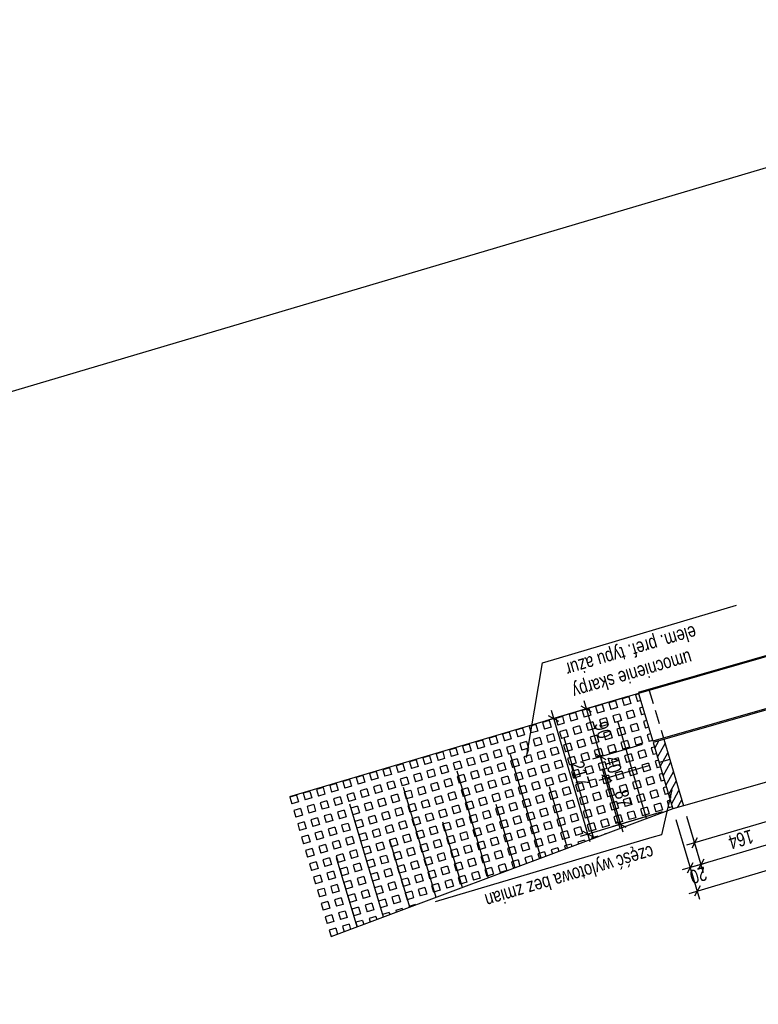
# Model space of a CAD drawing. Header units: metres. Extents: x 7437403 to 7437771, y 5556473 to 5556945.
# Tile 6 of 23: x 7437441 to 7437454, y 5556885 to 5556903. Entities that reach past the tile are written whole.
import ezdxf

# ---------------------------------------------------------------- set-up
doc = ezdxf.new("R2010")
doc.units = ezdxf.units.M
doc.header["$MEASUREMENT"] = 0
doc.linetypes.add('HIDDEN', pattern=[0.375, 0.25, -0.125])
doc.layers.get('0').update_dxf_attribs({"color": 250})
doc.layers.add('00ZieSka-S', color=7, linetype='Continuous')
doc.layers.add('_ PTC Kon_Bet_Kon', color=3, linetype='Continuous')
doc.layers.add('_ PTC Kon_Bet', color=3, linetype='Continuous', lineweight=0)
doc.styles.add('CDMSTYLE', font='CDMSIMPL', dxfattribs={"width": 0.8, "bigfont": 'CDMBIGPL'})
doc.dimstyles.new('CDM-ME100CM', dxfattribs={"dimscale": 0.1, "dimtxt": 2.5, "dimasz": 1.5, "dimexe": 1.5, "dimexo": 2, "dimgap": 0.5, "dimtad": 1, "dimdec": 0, "dimlfac": 100, "dimrnd": 0.1, "dimzin": 9, "dimtxsty": 'CDMSTYLE', "dimblk": 'OBLIQUE', "dimcen": 2.5, "dimdle": 1.5, "dimclrd": 1, "dimclre": 1, "dimclrt": 2, "dimadec": 0, "dimazin": 2, "dimtfac": 1, "dimtdec": 0, "dimtix": 1, "dimtmove": 1, "dimatfit": 3, "dimfxl": 0, "dimtvp": 1, "dimtolj": 1, "dimtzin": 0, "dimlwd": 25, "dimlwe": 25, "dimarcsym": 0})

# ---------------------------------------------------------------- blocks, each defined once
blk = doc.blocks.new('_OBLIQUE')
at = {"color": 0, "linetype": 'ByBlock'}
blk.add_line((-0.5, -0.5), (0.5, 0.5), dxfattribs=at)
blk = doc.blocks.new('*D21')
at = {"layer": '_ PTC Kon_Bet_Kon', "color": 1, "linetype": 'Continuous', "lineweight": 25}
for p, q in [((7437463.609, 5556892.94), (7437464.127, 5556891.192)), ((7437464.229, 5556891.378), (7437452.637, 5556887.943)), ((7437452.524, 5556888.852), (7437452.824, 5556887.841))]:
    blk.add_line(p, q, dxfattribs=at)
at = {"layer": 'Defpoints', "color": 0, "linetype": 'Continuous', "lineweight": 25}
for p in [(7437463.552, 5556893.132), (7437452.467, 5556889.043), (7437452.781, 5556887.985)]:
    blk.add_point(p, dxfattribs=at)
at = {"layer": '_ PTC Kon_Bet_Kon', "color": 1, "linetype": 'Continuous', "lineweight": 25, "xscale": 0.15, "yscale": 0.15, "zscale": 0.15}
for p, rotation in [((7437464.085, 5556891.336), 16.50938893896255), ((7437452.781, 5556887.985), 196.5093889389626)]:
    blk.add_blockref('_OBLIQUE', p, dxfattribs=dict(at, rotation=rotation))
at = {"layer": '_ PTC Kon_Bet_Kon', "color": 2, "linetype": 'Continuous', "lineweight": 25, "insert": (7437458.483, 5556889.493), "char_height": 0.25, "attachment_point": 5, "rotation": 196.5094, "style": 'CDMSTYLE'}
blk.add_mtext('\\A1;1179', dxfattribs=at)
blk = doc.blocks.new('*D22')
at = {"layer": '_ PTC Kon_Bet_Kon', "color": 1, "linetype": 'Continuous', "lineweight": 25}
for p, q in [((7437452.332, 5556888.795), (7437452.632, 5556887.785)), ((7437452.524, 5556888.852), (7437452.824, 5556887.841)), ((7437452.589, 5556887.928), (7437452.445, 5556887.886)), ((7437452.781, 5556887.985), (7437452.589, 5556887.928)), ((7437452.781, 5556887.985), (7437452.925, 5556888.028))]:
    blk.add_line(p, q, dxfattribs=at)
at = {"layer": 'Defpoints', "color": 0, "linetype": 'Continuous', "lineweight": 25}
for p in [(7437452.275, 5556888.987), (7437452.467, 5556889.043), (7437452.589, 5556887.928)]:
    blk.add_point(p, dxfattribs=at)
at = {"layer": '_ PTC Kon_Bet_Kon', "color": 1, "linetype": 'Continuous', "lineweight": 25, "xscale": 0.15, "yscale": 0.15, "zscale": 0.15}
for p, rotation in [((7437452.781, 5556887.985), 196.5093889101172), ((7437452.589, 5556887.928), 16.50938891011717)]:
    blk.add_blockref('_OBLIQUE', p, dxfattribs=dict(at, rotation=rotation))
at = {"layer": '_ PTC Kon_Bet_Kon', "color": 2, "linetype": 'Continuous', "lineweight": 25, "insert": (7437452.735, 5556887.789), "char_height": 0.25, "attachment_point": 5, "rotation": 196.5094, "style": 'CDMSTYLE'}
blk.add_mtext('\\A1;20', dxfattribs=at)
blk = doc.blocks.new('*D23')
at = {"layer": '_ PTC Kon_Bet_Kon', "color": 1, "linetype": 'Continuous', "lineweight": 25}
for p, q in [((7437463.763, 5556892.986), (7437464.407, 5556890.812)), ((7437452.571, 5556887.461), (7437464.508, 5556890.999)), ((7437452.332, 5556888.795), (7437452.758, 5556887.36))]:
    blk.add_line(p, q, dxfattribs=at)
at = {"layer": 'Defpoints', "color": 0, "linetype": 'Continuous', "lineweight": 25}
for p in [(7437463.706, 5556893.177), (7437464.364, 5556890.956), (7437452.275, 5556888.987)]:
    blk.add_point(p, dxfattribs=at)
at = {"layer": '_ PTC Kon_Bet_Kon', "color": 1, "linetype": 'Continuous', "lineweight": 25, "xscale": 0.15, "yscale": 0.15, "zscale": 0.15}
for p, rotation in [((7437464.364, 5556890.956), 16.50938893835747), ((7437452.715, 5556887.504), 196.5093889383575)]:
    blk.add_blockref('_OBLIQUE', p, dxfattribs=dict(at, rotation=rotation))
at = {"layer": '_ PTC Kon_Bet_Kon', "color": 2, "linetype": 'Continuous', "lineweight": 25, "insert": (7437458.589, 5556889.062), "char_height": 0.25, "attachment_point": 5, "rotation": 196.5094, "style": 'CDMSTYLE'}
blk.add_mtext('\\A1;1215', dxfattribs=at)
blk = doc.blocks.new('*D27')
at = {"layer": '_ PTC Kon_Bet_Kon', "color": 1, "linetype": 'Continuous', "lineweight": 25}
for p, q in [((7437454.072, 5556889.415), (7437454.285, 5556888.695)), ((7437454.386, 5556888.881), (7437452.523, 5556888.329)), ((7437452.524, 5556888.852), (7437452.709, 5556888.228))]:
    blk.add_line(p, q, dxfattribs=at)
at = {"layer": 'Defpoints', "color": 0, "linetype": 'Continuous', "lineweight": 25}
for p in [(7437454.015, 5556889.606), (7437452.467, 5556889.043), (7437452.666, 5556888.371)]:
    blk.add_point(p, dxfattribs=at)
at = {"layer": '_ PTC Kon_Bet_Kon', "color": 1, "linetype": 'Continuous', "lineweight": 25, "xscale": 0.15, "yscale": 0.15, "zscale": 0.15}
for p, rotation in [((7437454.242, 5556888.838), 16.50938894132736), ((7437452.666, 5556888.371), 196.5093889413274)]:
    blk.add_blockref('_OBLIQUE', p, dxfattribs=dict(at, rotation=rotation))
at = {"layer": '_ PTC Kon_Bet_Kon', "color": 2, "linetype": 'Continuous', "lineweight": 25, "insert": (7437453.504, 5556888.437), "char_height": 0.25, "attachment_point": 5, "rotation": 196.5094, "style": 'CDMSTYLE'}
blk.add_mtext('\\A1;164', dxfattribs=at)
blk = doc.blocks.new('*D28')
at = {"layer": '_ PTC Kon_Bet_Kon', "color": 1, "linetype": 'Continuous', "lineweight": 25}
for p, q in [((7437451.837, 5556889.764), (7437450.944, 5556889.499)), ((7437451.378, 5556888.564), (7437451.045, 5556889.686)), ((7437452.084, 5556888.93), (7437451.191, 5556888.665))]:
    blk.add_line(p, q, dxfattribs=at)
at = {"layer": 'Defpoints', "color": 0, "linetype": 'Continuous', "lineweight": 25}
for p in [(7437452.028, 5556889.821), (7437451.088, 5556889.542), (7437452.275, 5556888.987)]:
    blk.add_point(p, dxfattribs=at)
at = {"layer": '_ PTC Kon_Bet_Kon', "color": 1, "linetype": 'Continuous', "lineweight": 25, "xscale": 0.15, "yscale": 0.15, "zscale": 0.15}
for p, rotation in [((7437451.088, 5556889.542), 106.5093889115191), ((7437451.335, 5556888.708), 286.5093889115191)]:
    blk.add_blockref('_OBLIQUE', p, dxfattribs=dict(at, rotation=rotation))
at = {"layer": '_ PTC Kon_Bet_Kon', "color": 2, "linetype": 'Continuous', "lineweight": 25, "insert": (7437451.379, 5556889.175), "char_height": 0.25, "attachment_point": 5, "rotation": 286.5094, "style": 'CDMSTYLE'}
blk.add_mtext('\\A1;87', dxfattribs=at)
blk = doc.blocks.new('*D29')
at = {"layer": '_ PTC Kon_Bet_Kon', "color": 1, "linetype": 'Continuous', "lineweight": 25}
for p, q in [((7437451.723, 5556890.147), (7437450.83, 5556889.883)), ((7437450.974, 5556889.925), (7437450.932, 5556890.069)), ((7437451.088, 5556889.542), (7437450.974, 5556889.925)), ((7437451.837, 5556889.764), (7437450.944, 5556889.499)), ((7437451.088, 5556889.542), (7437451.13, 5556889.398))]:
    blk.add_line(p, q, dxfattribs=at)
at = {"layer": 'Defpoints', "color": 0, "linetype": 'Continuous', "lineweight": 25}
for p in [(7437451.915, 5556890.204), (7437450.974, 5556889.925), (7437452.028, 5556889.821)]:
    blk.add_point(p, dxfattribs=at)
at = {"layer": '_ PTC Kon_Bet_Kon', "color": 1, "linetype": 'Continuous', "lineweight": 25, "xscale": 0.15, "yscale": 0.15, "zscale": 0.15}
for p, rotation in [((7437450.974, 5556889.925), 286.5093889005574), ((7437451.088, 5556889.542), 106.5093889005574)]:
    blk.add_blockref('_OBLIQUE', p, dxfattribs=dict(at, rotation=rotation))
at = {"layer": '_ PTC Kon_Bet_Kon', "color": 2, "linetype": 'Continuous', "lineweight": 25, "insert": (7437451.199, 5556889.783), "char_height": 0.25, "attachment_point": 5, "rotation": 286.5094, "style": 'CDMSTYLE'}
blk.add_mtext('\\A1;40', dxfattribs=at)
blk = doc.blocks.new('*D30')
at = {"layer": '_ PTC Kon_Bet_Kon', "color": 1, "linetype": 'Continuous', "lineweight": 25}
for p, q in [((7437451.474, 5556891.012), (7437450.575, 5556890.746)), ((7437451.017, 5556889.782), (7437450.676, 5556890.932)), ((7437451.723, 5556890.147), (7437450.83, 5556889.883))]:
    blk.add_line(p, q, dxfattribs=at)
at = {"layer": 'Defpoints', "color": 0, "linetype": 'Continuous', "lineweight": 25}
for p in [(7437451.666, 5556891.069), (7437450.718, 5556890.788), (7437451.915, 5556890.204)]:
    blk.add_point(p, dxfattribs=at)
at = {"layer": '_ PTC Kon_Bet_Kon', "color": 1, "linetype": 'Continuous', "lineweight": 25, "xscale": 0.15, "yscale": 0.15, "zscale": 0.15}
for p, rotation in [((7437450.718, 5556890.788), 106.5093889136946), ((7437450.974, 5556889.925), 286.5093889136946)]:
    blk.add_blockref('_OBLIQUE', p, dxfattribs=dict(at, rotation=rotation))
at = {"layer": '_ PTC Kon_Bet_Kon', "color": 2, "linetype": 'Continuous', "lineweight": 25, "insert": (7437451.014, 5556890.407), "char_height": 0.25, "attachment_point": 5, "rotation": 286.5094, "style": 'CDMSTYLE'}
blk.add_mtext('\\A1;90', dxfattribs=at)
blk = doc.blocks.new('*D31')
at = {"layer": '_ PTC Kon_Bet_Kon', "color": 1, "linetype": 'Continuous', "lineweight": 25}
for p, q in [((7437451.467, 5556891.01), (7437449.985, 5556890.571)), ((7437450.788, 5556888.389), (7437450.086, 5556890.757)), ((7437452.084, 5556888.93), (7437450.602, 5556888.49))]:
    blk.add_line(p, q, dxfattribs=at)
at = {"layer": 'Defpoints', "color": 0, "linetype": 'Continuous', "lineweight": 25}
for p in [(7437451.659, 5556891.067), (7437450.129, 5556890.614), (7437452.275, 5556888.987)]:
    blk.add_point(p, dxfattribs=at)
at = {"layer": '_ PTC Kon_Bet_Kon', "color": 1, "linetype": 'Continuous', "lineweight": 25, "xscale": 0.15, "yscale": 0.15, "zscale": 0.15}
for p, rotation in [((7437450.129, 5556890.614), 106.5093889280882), ((7437450.745, 5556888.533), 286.5093889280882)]:
    blk.add_blockref('_OBLIQUE', p, dxfattribs=dict(at, rotation=rotation))
at = {"layer": '_ PTC Kon_Bet_Kon', "color": 2, "linetype": 'Continuous', "lineweight": 25, "insert": (7437450.605, 5556889.623), "char_height": 0.25, "attachment_point": 5, "rotation": 286.5094, "style": 'CDMSTYLE'}
blk.add_mtext('\\A1;217', dxfattribs=at)

msp = doc.modelspace()

# ---------------------------------------------------------------- hatches: boundary and pattern name
at = {"layer": '_ PTC Kon_Bet_Kon', "linetype": 'Continuous', "lineweight": 25}
h = msp.add_hatch(dxfattribs=at)
h.set_pattern_fill('SQUARE', color=251, style=0)
h.set_pattern_definition([(196.5093889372, (14875037.43376, 11113375.27862), (0.0355215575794, -0.1198466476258), [0.125, -0.125]), (286.5093889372, (14875037.43376, 11113375.27862), (0.1198466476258, 0.0355215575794), [0.125, -0.125])])
h.paths.add_polyline_path([(7437452.275, 5556888.987), (7437451.92, 5556890.185), (7437451.659, 5556891.067), (7437445.362, 5556889.201), (7437446.109, 5556886.679)])
h.paths.add_polyline_path([(7437451.495, 5556889.443), (7437451.623, 5556889.013), (7437451.263, 5556888.906), (7437451.136, 5556889.336)], flags=24)
h.paths.add_polyline_path([(7437451.315, 5556890.052), (7437451.442, 5556889.622), (7437451.083, 5556889.515), (7437450.955, 5556889.945)], flags=24)
h.paths.add_polyline_path([(7437451.13, 5556890.675), (7437451.258, 5556890.245), (7437450.898, 5556890.138), (7437450.771, 5556890.568)], flags=24)
h.paths.add_polyline_path([(7437450.699, 5556889.965), (7437450.87, 5556889.388), (7437450.51, 5556889.282), (7437450.34, 5556889.858)], flags=24)
h = msp.add_hatch(dxfattribs=at)
h.set_pattern_fill('ANSI31', color=251, style=0)
h.set_pattern_definition([(241.5093889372, (14875037.43376, 11113375.27862), (0.1098619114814, -0.059626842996), [])])
h.paths.add_polyline_path([(7437452.275, 5556888.987), (7437452.467, 5556889.043), (7437452.22, 5556889.876), (7437452.028, 5556889.821)])
h.paths.add_polyline_path([(7437452.028, 5556889.821), (7437452.22, 5556889.876), (7437452.112, 5556890.24), (7437451.92, 5556890.185)])

# ---------------------------------------------------------------- linework, layer by layer
at = {"layer": '00ZieSka-S', "color": 63, "lineweight": 25}
for p, q in [((7437451.801, 5556888.809), (7437451.281, 5556890.564)), ((7437450.852, 5556888.454), (7437450.316, 5556890.265)), ((7437449.904, 5556888.099), (7437449.35, 5556889.967)), ((7437448.955, 5556887.744), (7437448.385, 5556889.668)), ((7437451.327, 5556888.632), (7437451.008, 5556889.706)), ((7437448.007, 5556887.389), (7437447.42, 5556889.369)), ((7437450.378, 5556888.277), (7437450.05, 5556889.385)), ((7437447.058, 5556887.034), (7437446.454, 5556889.071)), ((7437449.43, 5556887.922), (7437449.091, 5556889.064)), ((7437448.481, 5556887.567), (7437448.132, 5556888.743)), ((7437447.532, 5556887.212), (7437447.174, 5556888.421)), ((7437446.584, 5556886.857), (7437446.215, 5556888.1))]:
    msp.add_line(p, q, dxfattribs=at)
at = {"layer": '_ PTC Kon_Bet', "color": 115, "lineweight": 25}
for p, q in [((7437451.659, 5556891.067), (7437445.362, 5556889.201)), ((7437454.049, 5556889.491), (7437452.467, 5556889.043)), ((7437452.275, 5556888.987), (7437446.109, 5556886.679))]:
    msp.add_line(p, q, dxfattribs=at)
at = {"layer": '_ PTC Kon_Bet_Kon', "color": 3, "linetype": 'Continuous', "lineweight": 25}
for p, q in [((7437564.245, 5556933.229), (7437403.082, 5556885.462)), ((7437451.92, 5556890.185), (7437452.275, 5556888.987)), ((7437452.112, 5556890.24), (7437452.467, 5556889.043)), ((7437452.22, 5556889.876), (7437452.028, 5556889.821)), ((7437452.467, 5556889.043), (7437452.275, 5556888.987))]:
    msp.add_line(p, q, dxfattribs=at)
at = {"layer": '_ PTC Kon_Bet_Kon', "color": 4, "linetype": 'Continuous', "lineweight": 25}
for p, q in [((7437463.331, 5556894.443), (7437451.653, 5556891.086)), ((7437463.336, 5556894.424), (7437451.659, 5556891.067)), ((7437463.592, 5556893.561), (7437451.915, 5556890.204)), ((7437463.598, 5556893.542), (7437451.92, 5556890.185)), ((7437451.659, 5556891.067), (7437451.915, 5556890.204))]:
    msp.add_line(p, q, dxfattribs=at)
at = {"layer": '_ PTC Kon_Bet_Kon', "color": 251, "linetype": 'HIDDEN', "lineweight": 25}
msp.add_line((7437451.851, 5556891.122), (7437452.107, 5556890.259), dxfattribs=at)

# ---------------------------------------------------------------- texts
at = {"layer": '_ PTC Kon_Bet_Kon', "color": 2, "linetype": 'Continuous', "lineweight": 25, "char_height": 0.25, "rotation": 196.5094, "style": 'CDMSTYLE'}
for s, insert, attachment_point in [('umocnienie skarpy \\Pelem. pref. typu ażur', (7437450.298, 5556891.676), 9), ('część wylotowa bez zmian', (7437451.866, 5556888.406), 7)]:
    msp.add_mtext(s, dxfattribs=dict(at, insert=insert, attachment_point=attachment_point))

# ---------------------------------------------------------------- dimensions: what is measured, and where the dimension line sits
at = {"layer": '_ PTC Kon_Bet_Kon', "color": 3, "linetype": 'Continuous', "lineweight": 25}
for base, p1, p2, angle, picture, middle in [((7437464.364, 5556890.956), (7437452.275, 5556888.987), (7437463.706, 5556893.177), 196.5094, '*D23', (7437458.589, 5556889.062)), ((7437452.781, 5556887.985), (7437463.552, 5556893.132), (7437452.467, 5556889.043), 196.5094, '*D21', (7437458.483, 5556889.493)), ((7437450.129, 5556890.614), (7437452.275, 5556888.987), (7437451.659, 5556891.067), 286.5094, '*D31', (7437450.605, 5556889.623)), ((7437450.718, 5556890.788), (7437451.915, 5556890.204), (7437451.666, 5556891.069), 286.5094, '*D30', (7437451.014, 5556890.407)), ((7437450.974, 5556889.925), (7437452.028, 5556889.821), (7437451.915, 5556890.204), 286.5094, '*D29', (7437451.199, 5556889.783)), ((7437451.088, 5556889.542), (7437452.275, 5556888.987), (7437452.028, 5556889.821), 286.5094, '*D28', (7437451.379, 5556889.175)), ((7437452.666, 5556888.371), (7437454.015, 5556889.606), (7437452.467, 5556889.043), 196.5094, '*D27', (7437453.504, 5556888.437)), ((7437452.589, 5556887.928), (7437452.467, 5556889.043), (7437452.275, 5556888.987), 196.5094, '*D22', (7437452.735, 5556887.789))]:
    dim = msp.add_linear_dim(base=base, p1=p1, p2=p2, angle=angle, dimstyle='CDM-ME100CM', dxfattribs=at)
    dim.commit()
    dim.dimension.update_dxf_attribs({"geometry": picture, "text_midpoint": middle})

# ---------------------------------------------------------------- leaders
at = {"layer": '_ PTC Kon_Bet_Kon', "color": 3, "linetype": 'Continuous', "lineweight": 25, "annotation_type": 0, "has_hookline": 1, "horizontal_direction": (-0.958773, -0.284172, 0)}
for points, hookline_direction, text_width in [([(7437449.638, 5556889.912), (7437449.926, 5556891.618), (7437450.235, 5556891.71)], 1, 3.276), ([(7437452.257, 5556889.327), (7437452.069, 5556888.519), (7437451.899, 5556888.469)], 0, 4.029)]:
    msp.add_leader(points, dimstyle='CDM-ME100CM', override={"dimgap": 0.5, "dimtad": 1}, dxfattribs=dict(at, hookline_direction=hookline_direction, text_width=text_width))

doc.saveas('drawing.dxf')
